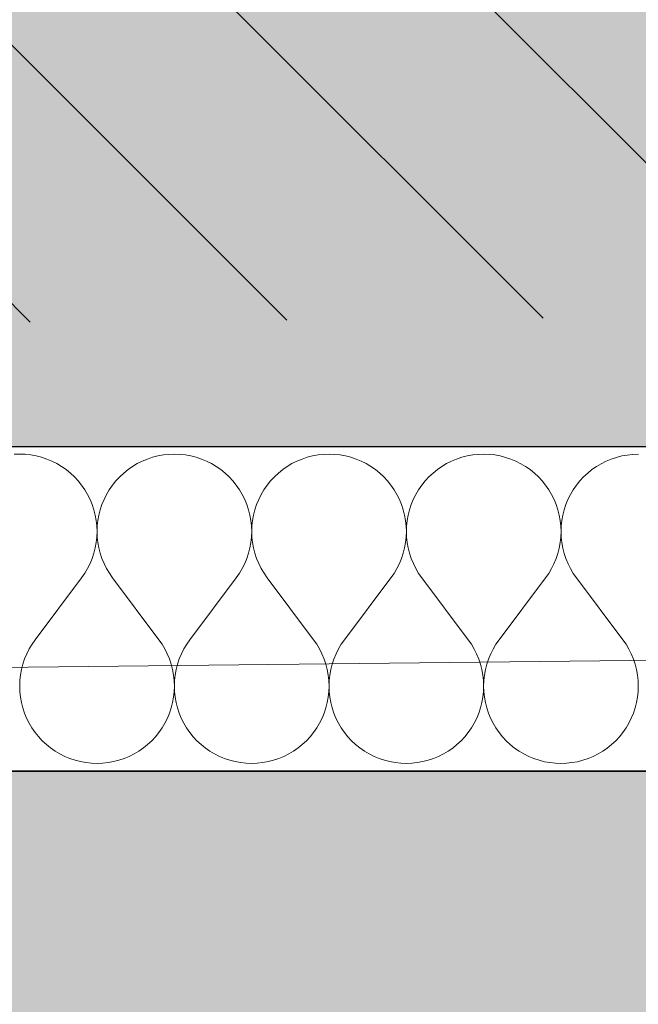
# Model space of a CAD drawing. Header units: millimetres. Extents: x -40276 to 214973, y -147941 to 35228.
# Tile 167 of 256: x -1371 to -1067, y 75 to 560. Entities that reach past the tile are written whole.
import ezdxf

# ---------------------------------------------------------------- set-up
doc = ezdxf.new("R2010")
doc.units = ezdxf.units.MM
doc.header["$MEASUREMENT"] = 0
doc.linetypes.add('Wipeout_Contour', pattern=[1000, 0, -1000])
for name, color, linetype in [('1._POHLED ZÁPADNÍ_2_0_plochy', 7, 'Continuous'), ('1._POHLED ZÁPADNÍ_2_2D prvky - obecné', 7, 'Continuous'), ('1._POHLED ZÁPADNÍ_2_akustické prvky', 7, 'Continuous'), ('1._POHLED ZÁPADNÍ_2_BT_ortho', 7, 'Continuous'), ('1._POHLED ZÁPADNÍ_2_Nové_Výplně – Řezové', 7, 'Continuous'), ('1._POHLED ZÁPADNÍ_2_Výplně – Řezové', 7, 'Continuous')]:
    doc.layers.add(name, color=color, linetype=linetype)

# ---------------------------------------------------------------- blocks, each defined once
blk = doc.blocks.new('*X11', base_point=(-42174.69, -26223.67))
at = {"layer": '1._POHLED ZÁPADNÍ_2_Nové_Výplně – Řezové', "color": 21, "linetype": 'Continuous', "lineweight": 20, "true_color": 0xffaaaa}
for p, q in [((-1371.38, 346.32), (-1374.09, 346.23)), ((-1368.66, 346.23), (-1371.38, 346.32)), ((-1365.95, 345.94), (-1368.66, 346.23)), ((-1363.27, 345.45), (-1365.95, 345.94)), ((-1360.64, 344.78), (-1363.27, 345.45)), ((-1358.06, 343.92), (-1360.64, 344.78)), ((-1305.92, 344.77), (-1308.5, 343.91)), ((-1303.29, 345.44), (-1305.92, 344.77)), ((-1300.61, 345.93), (-1303.29, 345.44)), ((-1297.9, 346.22), (-1300.61, 345.93)), ((-1295.18, 346.31), (-1297.9, 346.22)), ((-1292.47, 346.21), (-1295.18, 346.31)), ((-1289.76, 345.92), (-1292.47, 346.21)), ((-1287.08, 345.44), (-1289.76, 345.92)), ((-1284.45, 344.77), (-1287.08, 345.44)), ((-1281.87, 343.91), (-1284.45, 344.77)), ((-1229.73, 344.76), (-1232.31, 343.9)), ((-1227.1, 345.43), (-1229.73, 344.76)), ((-1224.42, 345.91), (-1227.1, 345.43)), ((-1221.71, 346.2), (-1224.42, 345.91)), ((-1218.99, 346.3), (-1221.71, 346.2)), ((-1216.28, 346.2), (-1218.99, 346.3)), ((-1213.57, 345.91), (-1216.28, 346.2)), ((-1210.89, 345.43), (-1213.57, 345.91)), ((-1208.26, 344.75), (-1210.89, 345.43)), ((-1205.68, 343.89), (-1208.26, 344.75)), ((-1153.54, 344.75), (-1156.12, 343.89)), ((-1150.91, 345.42), (-1153.54, 344.75)), ((-1148.23, 345.9), (-1150.91, 345.42)), ((-1145.52, 346.19), (-1148.23, 345.9)), ((-1142.8, 346.29), (-1145.52, 346.19)), ((-1140.09, 346.19), (-1142.8, 346.29)), ((-1137.38, 345.9), (-1140.09, 346.19)), ((-1134.7, 345.42), (-1137.38, 345.9)), ((-1132.07, 344.74), (-1134.7, 345.42)), ((-1129.49, 343.88), (-1132.07, 344.74)), ((-1077.35, 344.73), (-1079.93, 343.88)), ((-1074.71, 345.41), (-1077.35, 344.73)), ((-1072.04, 345.89), (-1074.71, 345.41)), ((-1069.33, 346.18), (-1072.04, 345.89)), ((-1066.61, 346.28), (-1069.33, 346.18)), ((-1355.54, 342.88), (-1358.06, 343.92)), ((-1353.11, 341.66), (-1355.54, 342.88)), ((-1350.77, 340.27), (-1353.11, 341.66)), ((-1348.54, 338.72), (-1350.77, 340.27)), ((-1315.79, 340.26), (-1318.02, 338.71)), ((-1313.45, 341.65), (-1315.79, 340.26)), ((-1311.02, 342.87), (-1313.45, 341.65)), ((-1308.5, 343.91), (-1311.02, 342.87)), ((-1279.35, 342.86), (-1281.87, 343.91)), ((-1276.92, 341.65), (-1279.35, 342.86)), ((-1274.58, 340.26), (-1276.92, 341.65)), ((-1272.35, 338.7), (-1274.58, 340.26)), ((-1239.6, 340.25), (-1241.83, 338.7)), ((-1237.26, 341.64), (-1239.6, 340.25)), ((-1234.83, 342.86), (-1237.26, 341.64)), ((-1232.31, 343.9), (-1234.83, 342.86)), ((-1203.16, 342.85), (-1205.68, 343.89)), ((-1200.73, 341.63), (-1203.16, 342.85)), ((-1198.39, 340.25), (-1200.73, 341.63)), ((-1196.16, 338.69), (-1198.39, 340.25)), ((-1163.41, 340.24), (-1165.64, 338.69)), ((-1161.07, 341.63), (-1163.41, 340.24)), ((-1158.64, 342.85), (-1161.07, 341.63)), ((-1156.12, 343.89), (-1158.64, 342.85)), ((-1126.97, 342.84), (-1129.49, 343.88)), ((-1124.54, 341.62), (-1126.97, 342.84)), ((-1122.2, 340.23), (-1124.54, 341.62)), ((-1119.97, 338.68), (-1122.2, 340.23)), ((-1087.22, 340.23), (-1089.45, 338.68)), ((-1084.88, 341.62), (-1087.22, 340.23)), ((-1082.45, 342.83), (-1084.88, 341.62)), ((-1079.93, 343.88), (-1082.45, 342.83)), ((-1346.42, 337.01), (-1348.54, 338.72)), ((-1344.43, 335.15), (-1346.42, 337.01)), ((-1342.58, 333.16), (-1344.43, 335.15)), ((-1322.13, 335.15), (-1323.99, 333.16)), ((-1320.14, 337), (-1322.13, 335.15)), ((-1318.02, 338.71), (-1320.14, 337)), ((-1270.23, 337), (-1272.35, 338.7)), ((-1268.24, 335.14), (-1270.23, 337)), ((-1266.39, 333.15), (-1268.24, 335.14)), ((-1245.94, 335.14), (-1247.8, 333.15)), ((-1243.95, 336.99), (-1245.94, 335.14)), ((-1241.83, 338.7), (-1243.95, 336.99)), ((-1194.04, 336.98), (-1196.16, 338.69)), ((-1192.05, 335.13), (-1194.04, 336.98)), ((-1190.2, 333.14), (-1192.05, 335.13)), ((-1169.75, 335.13), (-1171.61, 333.14)), ((-1167.76, 336.98), (-1169.75, 335.13)), ((-1165.64, 338.69), (-1167.76, 336.98)), ((-1117.85, 336.97), (-1119.97, 338.68)), ((-1115.86, 335.12), (-1117.85, 336.97)), ((-1114.01, 333.13), (-1115.86, 335.12)), ((-1093.56, 335.11), (-1095.41, 333.12)), ((-1091.57, 336.97), (-1093.56, 335.11)), ((-1089.45, 338.68), (-1091.57, 336.97)), ((-1340.87, 331.04), (-1342.58, 333.16)), ((-1339.32, 328.81), (-1340.87, 331.04)), ((-1325.69, 331.04), (-1327.24, 328.8)), ((-1323.99, 333.16), (-1325.69, 331.04)), ((-1264.68, 331.03), (-1266.39, 333.15)), ((-1263.13, 328.8), (-1264.68, 331.03)), ((-1249.5, 331.03), (-1251.05, 328.79)), ((-1247.8, 333.15), (-1249.5, 331.03)), ((-1188.49, 331.02), (-1190.2, 333.14)), ((-1186.94, 328.78), (-1188.49, 331.02)), ((-1173.31, 331.02), (-1174.86, 328.78)), ((-1171.61, 333.14), (-1173.31, 331.02)), ((-1112.3, 331.01), (-1114.01, 333.13)), ((-1110.75, 328.77), (-1112.3, 331.01)), ((-1097.12, 331), (-1098.67, 328.77)), ((-1095.41, 333.12), (-1097.12, 331)), ((-1337.94, 326.47), (-1339.32, 328.81)), ((-1336.72, 324.03), (-1337.94, 326.47)), ((-1328.63, 326.46), (-1329.85, 324.03)), ((-1327.24, 328.8), (-1328.63, 326.46)), ((-1261.74, 326.45), (-1263.13, 328.8)), ((-1260.53, 324.02), (-1261.74, 326.45)), ((-1252.44, 326.45), (-1253.66, 324.02)), ((-1251.05, 328.79), (-1252.44, 326.45)), ((-1185.55, 326.44), (-1186.94, 328.78)), ((-1184.34, 324.01), (-1185.55, 326.44)), ((-1176.25, 326.44), (-1177.47, 324.01)), ((-1174.86, 328.78), (-1176.25, 326.44)), ((-1109.36, 326.43), (-1110.75, 328.77)), ((-1108.15, 324), (-1109.36, 326.43)), ((-1100.06, 326.43), (-1101.28, 324)), ((-1098.67, 328.77), (-1100.06, 326.43)), ((-1335.68, 321.52), (-1336.72, 324.03)), ((-1334.82, 318.94), (-1335.68, 321.52)), ((-1330.89, 321.52), (-1331.75, 318.94)), ((-1329.85, 324.03), (-1330.89, 321.52)), ((-1259.49, 321.51), (-1260.53, 324.02)), ((-1258.63, 318.93), (-1259.49, 321.51)), ((-1254.7, 321.51), (-1255.56, 318.92)), ((-1253.66, 324.02), (-1254.7, 321.51)), ((-1183.3, 321.5), (-1184.34, 324.01)), ((-1182.44, 318.91), (-1183.3, 321.5)), ((-1178.51, 321.49), (-1179.37, 318.91)), ((-1177.47, 324.01), (-1178.51, 321.49)), ((-1107.11, 321.48), (-1108.15, 324)), ((-1106.25, 318.9), (-1107.11, 321.48)), ((-1102.32, 321.48), (-1103.18, 318.9)), ((-1101.28, 324), (-1102.32, 321.48)), ((-1334.15, 316.3), (-1334.82, 318.94)), ((-1333.67, 313.62), (-1334.15, 316.3)), ((-1332.42, 316.3), (-1332.9, 313.62)), ((-1331.75, 318.94), (-1332.42, 316.3)), ((-1257.96, 316.29), (-1258.63, 318.93)), ((-1257.48, 313.61), (-1257.96, 316.29)), ((-1256.23, 316.29), (-1256.71, 313.61)), ((-1255.56, 318.92), (-1256.23, 316.29)), ((-1181.77, 316.28), (-1182.44, 318.91)), ((-1181.29, 313.6), (-1181.77, 316.28)), ((-1180.04, 316.28), (-1180.52, 313.6)), ((-1179.37, 318.91), (-1180.04, 316.28)), ((-1105.58, 316.27), (-1106.25, 318.9)), ((-1105.1, 313.59), (-1105.58, 316.27)), ((-1103.85, 316.26), (-1104.33, 313.59)), ((-1103.18, 318.9), (-1103.85, 316.26)), ((-1333.38, 310.92), (-1333.67, 313.62)), ((-1333.29, 308.2), (-1333.38, 310.92)), ((-1333.19, 310.92), (-1333.29, 308.2)), ((-1332.9, 313.62), (-1333.19, 310.92)), ((-1257.19, 310.91), (-1257.48, 313.61)), ((-1257.1, 308.19), (-1257.19, 310.91)), ((-1257, 310.91), (-1257.1, 308.19)), ((-1256.71, 313.61), (-1257, 310.91)), ((-1181, 310.89), (-1181.29, 313.6)), ((-1180.91, 308.18), (-1181, 310.89)), ((-1180.81, 310.89), (-1180.91, 308.18)), ((-1180.52, 313.6), (-1180.81, 310.89)), ((-1104.81, 310.88), (-1105.1, 313.59)), ((-1104.71, 308.16), (-1104.81, 310.88)), ((-1104.62, 310.88), (-1104.71, 308.16)), ((-1104.33, 313.59), (-1104.62, 310.88)), ((-1333.39, 305.48), (-1333.29, 308.2)), ((-1333.29, 308.2), (-1333.19, 305.48)), ((-1257.19, 305.47), (-1257.1, 308.19)), ((-1257.1, 308.19), (-1257, 305.47)), ((-1181, 305.46), (-1180.91, 308.18)), ((-1180.91, 308.18), (-1180.81, 305.46)), ((-1104.81, 305.44), (-1104.71, 308.16)), ((-1104.71, 308.16), (-1104.62, 305.44)), ((-1334.16, 300.1), (-1333.68, 302.78)), ((-1333.68, 302.78), (-1333.39, 305.48)), ((-1333.19, 305.48), (-1332.9, 302.78)), ((-1332.9, 302.78), (-1332.41, 300.1)), ((-1257.97, 300.09), (-1257.49, 302.76)), ((-1257.49, 302.76), (-1257.19, 305.47)), ((-1257, 305.47), (-1256.7, 302.76)), ((-1256.7, 302.76), (-1256.22, 300.09)), ((-1181.78, 300.07), (-1181.3, 302.75)), ((-1181.3, 302.75), (-1181, 305.46)), ((-1180.81, 305.46), (-1180.51, 302.75)), ((-1180.51, 302.75), (-1180.03, 300.07)), ((-1105.59, 300.06), (-1105.11, 302.74)), ((-1105.11, 302.74), (-1104.81, 305.44)), ((-1104.62, 305.44), (-1104.32, 302.74)), ((-1104.32, 302.74), (-1103.84, 300.06)), ((-1335.7, 294.88), (-1334.84, 297.46)), ((-1334.84, 297.46), (-1334.16, 300.1)), ((-1332.41, 300.1), (-1331.74, 297.46)), ((-1331.74, 297.46), (-1330.88, 294.88)), ((-1259.51, 294.87), (-1258.65, 297.45)), ((-1258.65, 297.45), (-1257.97, 300.09)), ((-1256.22, 300.09), (-1255.55, 297.45)), ((-1255.55, 297.45), (-1254.69, 294.87)), ((-1183.32, 294.86), (-1182.46, 297.44)), ((-1182.46, 297.44), (-1181.78, 300.07)), ((-1180.03, 300.07), (-1179.36, 297.44)), ((-1179.36, 297.44), (-1178.49, 294.86)), ((-1107.13, 294.85), (-1106.27, 297.43)), ((-1106.27, 297.43), (-1105.59, 300.06)), ((-1103.84, 300.06), (-1103.16, 297.43)), ((-1103.16, 297.43), (-1102.3, 294.85)), ((-1337.96, 289.94), (-1336.74, 292.37)), ((-1336.74, 292.37), (-1335.7, 294.88)), ((-1330.88, 294.88), (-1329.83, 292.37)), ((-1329.83, 292.37), (-1328.61, 289.94)), ((-1261.77, 289.93), (-1260.55, 292.36)), ((-1260.55, 292.36), (-1259.51, 294.87)), ((-1254.69, 294.87), (-1253.64, 292.36)), ((-1253.64, 292.36), (-1252.42, 289.93)), ((-1185.58, 289.92), (-1184.36, 292.35)), ((-1184.36, 292.35), (-1183.32, 294.86)), ((-1178.49, 294.86), (-1177.45, 292.35)), ((-1177.45, 292.35), (-1176.23, 289.91)), ((-1109.39, 289.9), (-1108.17, 292.33)), ((-1108.17, 292.33), (-1107.13, 294.85)), ((-1102.3, 294.85), (-1101.26, 292.33)), ((-1101.26, 292.33), (-1100.04, 289.9)), ((-1340.91, 285.37), (-1339.35, 287.6)), ((-1339.35, 287.6), (-1337.96, 289.94)), ((-1328.61, 289.94), (-1327.22, 287.6)), ((-1327.22, 287.6), (-1325.67, 285.36)), ((-1264.72, 285.36), (-1263.16, 287.59)), ((-1263.16, 287.59), (-1261.77, 289.93)), ((-1252.42, 289.93), (-1251.03, 287.59)), ((-1251.03, 287.59), (-1249.48, 285.35)), ((-1188.53, 285.34), (-1186.97, 287.58)), ((-1186.97, 287.58), (-1185.58, 289.92)), ((-1176.23, 289.91), (-1174.84, 287.57)), ((-1174.84, 287.57), (-1173.29, 285.34)), ((-1112.34, 285.33), (-1110.78, 287.57)), ((-1110.78, 287.57), (-1109.39, 289.9)), ((-1100.04, 289.9), (-1098.65, 287.56)), ((-1098.65, 287.56), (-1097.1, 285.33)), ((-1363.77, 254.89), (-1340.91, 285.37)), ((-1302.82, 254.89), (-1325.67, 285.36)), ((-1287.58, 254.88), (-1264.72, 285.36)), ((-1226.63, 254.87), (-1249.48, 285.35)), ((-1211.39, 254.87), (-1188.53, 285.34)), ((-1150.44, 254.86), (-1173.29, 285.34)), ((-1135.2, 254.86), (-1112.34, 285.33)), ((-1074.25, 254.85), (-1097.1, 285.33)), ((-1365.32, 252.66), (-1366.71, 250.32)), ((-1363.77, 254.89), (-1365.32, 252.66)), ((-1301.26, 252.65), (-1302.82, 254.89)), ((-1299.87, 250.31), (-1301.26, 252.65)), ((-1289.13, 252.65), (-1290.52, 250.31)), ((-1287.58, 254.88), (-1289.13, 252.65)), ((-1225.07, 252.64), (-1226.63, 254.87)), ((-1223.68, 250.3), (-1225.07, 252.64)), ((-1212.94, 252.64), (-1214.33, 250.3)), ((-1211.39, 254.87), (-1212.94, 252.64)), ((-1148.88, 252.63), (-1150.44, 254.86)), ((-1147.49, 250.29), (-1148.88, 252.63)), ((-1136.75, 252.63), (-1138.14, 250.29)), ((-1135.2, 254.86), (-1136.75, 252.63)), ((-1072.69, 252.62), (-1074.25, 254.85)), ((-1071.3, 250.28), (-1072.69, 252.62)), ((-1367.93, 247.89), (-1368.98, 245.38)), ((-1366.71, 250.32), (-1367.93, 247.89)), ((-1298.66, 247.88), (-1299.87, 250.31)), ((-1297.61, 245.37), (-1298.66, 247.88)), ((-1291.74, 247.88), (-1292.79, 245.37)), ((-1290.52, 250.31), (-1291.74, 247.88)), ((-1222.47, 247.87), (-1223.68, 250.3)), ((-1221.42, 245.36), (-1222.47, 247.87)), ((-1215.55, 247.87), (-1216.6, 245.36)), ((-1214.33, 250.3), (-1215.55, 247.87)), ((-1146.27, 247.86), (-1147.49, 250.29)), ((-1145.23, 245.34), (-1146.27, 247.86)), ((-1139.36, 247.86), (-1140.41, 245.34)), ((-1138.14, 250.29), (-1139.36, 247.86)), ((-1070.08, 247.85), (-1071.3, 250.28)), ((-1069.04, 245.33), (-1070.08, 247.85)), ((-1369.84, 242.8), (-1370.52, 240.16)), ((-1368.98, 245.38), (-1369.84, 242.8)), ((-1296.75, 242.79), (-1297.61, 245.37)), ((-1296.08, 240.15), (-1296.75, 242.79)), ((-1293.65, 242.79), (-1294.32, 240.15)), ((-1292.79, 245.37), (-1293.65, 242.79)), ((-1220.56, 242.78), (-1221.42, 245.36)), ((-1219.89, 240.14), (-1220.56, 242.78)), ((-1217.46, 242.78), (-1218.13, 240.14)), ((-1216.6, 245.36), (-1217.46, 242.78)), ((-1144.37, 242.76), (-1145.23, 245.34)), ((-1143.7, 240.13), (-1144.37, 242.76)), ((-1141.27, 242.76), (-1141.94, 240.13)), ((-1140.41, 245.34), (-1141.27, 242.76)), ((-1068.18, 242.75), (-1069.04, 245.33)), ((-1067.51, 240.12), (-1068.18, 242.75)), ((-1370.52, 240.16), (-1371, 237.49)), ((-1295.59, 237.47), (-1296.08, 240.15)), ((-1294.32, 240.15), (-1294.81, 237.47)), ((-1219.4, 237.46), (-1219.89, 240.14)), ((-1218.13, 240.14), (-1218.62, 237.46)), ((-1143.21, 237.45), (-1143.7, 240.13)), ((-1141.94, 240.13), (-1142.43, 237.45)), ((-1067.02, 237.44), (-1067.51, 240.12)), ((-1371.29, 234.78), (-1371.39, 232.06)), ((-1371, 237.49), (-1371.29, 234.78)), ((-1295.3, 234.77), (-1295.59, 237.47)), ((-1295.2, 232.05), (-1295.3, 234.77)), ((-1295.1, 234.77), (-1295.2, 232.05)), ((-1294.81, 237.47), (-1295.1, 234.77)), ((-1219.11, 234.76), (-1219.4, 237.46)), ((-1219.01, 232.04), (-1219.11, 234.76)), ((-1218.91, 234.76), (-1219.01, 232.04)), ((-1218.62, 237.46), (-1218.91, 234.76)), ((-1142.92, 234.75), (-1143.21, 237.45)), ((-1142.82, 232.03), (-1142.92, 234.75)), ((-1142.72, 234.75), (-1142.82, 232.03)), ((-1142.43, 237.45), (-1142.72, 234.75)), ((-1066.73, 234.73), (-1067.02, 237.44)), ((-1066.63, 232.02), (-1066.73, 234.73)), ((-1371.39, 232.06), (-1371.3, 229.34)), ((-1371.3, 229.34), (-1371.01, 226.64)), ((-1295.59, 226.63), (-1295.3, 229.33)), ((-1295.3, 229.33), (-1295.2, 232.05)), ((-1295.2, 232.05), (-1295.11, 229.33)), ((-1295.11, 229.33), (-1294.82, 226.63)), ((-1219.4, 226.62), (-1219.11, 229.32)), ((-1219.11, 229.32), (-1219.01, 232.04)), ((-1219.01, 232.04), (-1218.92, 229.32)), ((-1218.92, 229.32), (-1218.63, 226.62)), ((-1143.21, 226.6), (-1142.92, 229.31)), ((-1142.92, 229.31), (-1142.82, 232.03)), ((-1142.82, 232.03), (-1142.73, 229.31)), ((-1142.73, 229.31), (-1142.44, 226.6)), ((-1067.02, 226.59), (-1066.73, 229.3)), ((-1066.73, 229.3), (-1066.63, 232.02)), ((-1371.01, 226.64), (-1370.53, 223.96)), ((-1370.53, 223.96), (-1369.86, 221.32)), ((-1296.74, 221.31), (-1296.07, 223.95)), ((-1296.07, 223.95), (-1295.59, 226.63)), ((-1294.82, 226.63), (-1294.34, 223.95)), ((-1294.34, 223.95), (-1293.67, 221.31)), ((-1220.55, 221.3), (-1219.88, 223.94)), ((-1219.88, 223.94), (-1219.4, 226.62)), ((-1218.63, 226.62), (-1218.15, 223.94)), ((-1218.15, 223.94), (-1217.48, 221.3)), ((-1144.36, 221.29), (-1143.69, 223.93)), ((-1143.69, 223.93), (-1143.21, 226.6)), ((-1142.44, 226.6), (-1141.96, 223.93)), ((-1141.96, 223.93), (-1141.29, 221.29)), ((-1068.17, 221.28), (-1067.5, 223.91)), ((-1067.5, 223.91), (-1067.02, 226.59)), ((-1369.86, 221.32), (-1369, 218.74)), ((-1369, 218.74), (-1367.96, 216.23)), ((-1298.64, 216.22), (-1297.6, 218.73)), ((-1297.6, 218.73), (-1296.74, 221.31)), ((-1293.67, 221.31), (-1292.81, 218.73)), ((-1292.81, 218.73), (-1291.77, 216.22)), ((-1222.45, 216.21), (-1221.41, 218.72)), ((-1221.41, 218.72), (-1220.55, 221.3)), ((-1217.48, 221.3), (-1216.62, 218.72)), ((-1216.62, 218.72), (-1215.58, 216.21)), ((-1146.26, 216.19), (-1145.22, 218.71)), ((-1145.22, 218.71), (-1144.36, 221.29)), ((-1141.29, 221.29), (-1140.43, 218.71)), ((-1140.43, 218.71), (-1139.39, 216.19)), ((-1070.07, 216.18), (-1069.03, 218.7)), ((-1069.03, 218.7), (-1068.17, 221.28)), ((-1367.96, 216.23), (-1366.74, 213.8)), ((-1366.74, 213.8), (-1365.36, 211.45)), ((-1301.24, 211.44), (-1299.86, 213.78)), ((-1299.86, 213.78), (-1298.64, 216.22)), ((-1291.77, 216.22), (-1290.55, 213.78)), ((-1290.55, 213.78), (-1289.17, 211.44)), ((-1225.05, 211.43), (-1223.67, 213.77)), ((-1223.67, 213.77), (-1222.45, 216.21)), ((-1215.58, 216.21), (-1214.36, 213.77)), ((-1214.36, 213.77), (-1212.98, 211.43)), ((-1148.86, 211.42), (-1147.48, 213.76)), ((-1147.48, 213.76), (-1146.26, 216.19)), ((-1139.39, 216.19), (-1138.17, 213.76)), ((-1138.17, 213.76), (-1136.79, 211.42)), ((-1072.67, 211.41), (-1071.29, 213.75)), ((-1071.29, 213.75), (-1070.07, 216.18)), ((-1365.36, 211.45), (-1363.81, 209.22)), ((-1363.81, 209.22), (-1362.1, 207.1)), ((-1304.5, 207.09), (-1302.8, 209.21)), ((-1302.8, 209.21), (-1301.24, 211.44)), ((-1289.17, 211.44), (-1287.62, 209.21)), ((-1287.62, 209.21), (-1285.91, 207.09)), ((-1228.31, 207.08), (-1226.61, 209.2)), ((-1226.61, 209.2), (-1225.05, 211.43)), ((-1212.98, 211.43), (-1211.43, 209.2)), ((-1211.43, 209.2), (-1209.72, 207.08)), ((-1152.12, 207.07), (-1150.41, 209.19)), ((-1150.41, 209.19), (-1148.86, 211.42)), ((-1136.79, 211.42), (-1135.24, 209.18)), ((-1135.24, 209.18), (-1133.53, 207.06)), ((-1075.93, 207.06), (-1074.22, 209.17)), ((-1074.22, 209.17), (-1072.67, 211.41)), ((-1362.1, 207.1), (-1360.25, 205.11)), ((-1360.25, 205.11), (-1358.26, 203.25)), ((-1308.35, 203.25), (-1306.36, 205.1)), ((-1306.36, 205.1), (-1304.5, 207.09)), ((-1285.91, 207.09), (-1284.06, 205.1)), ((-1284.06, 205.1), (-1282.07, 203.24)), ((-1232.16, 203.23), (-1230.17, 205.09)), ((-1230.17, 205.09), (-1228.31, 207.08)), ((-1209.72, 207.08), (-1207.87, 205.08)), ((-1207.87, 205.08), (-1205.88, 203.23)), ((-1155.97, 203.22), (-1153.97, 205.08)), ((-1153.97, 205.08), (-1152.12, 207.07)), ((-1133.53, 207.06), (-1131.68, 205.07)), ((-1131.68, 205.07), (-1129.69, 203.22)), ((-1079.78, 203.21), (-1077.78, 205.06)), ((-1077.78, 205.06), (-1075.93, 207.06)), ((-1358.26, 203.25), (-1356.14, 201.55)), ((-1356.14, 201.55), (-1353.91, 199.99)), ((-1353.91, 199.99), (-1351.57, 198.6)), ((-1315.04, 198.6), (-1312.7, 199.99)), ((-1312.7, 199.99), (-1310.46, 201.54)), ((-1310.46, 201.54), (-1308.35, 203.25)), ((-1282.07, 203.24), (-1279.95, 201.53)), ((-1279.95, 201.53), (-1277.72, 199.98)), ((-1277.72, 199.98), (-1275.38, 198.59)), ((-1238.85, 198.59), (-1236.51, 199.97)), ((-1236.51, 199.97), (-1234.27, 201.53)), ((-1234.27, 201.53), (-1232.16, 203.23)), ((-1205.88, 203.23), (-1203.76, 201.52)), ((-1203.76, 201.52), (-1201.52, 199.97)), ((-1201.52, 199.97), (-1199.19, 198.58)), ((-1162.66, 198.57), (-1160.32, 199.96)), ((-1160.32, 199.96), (-1158.08, 201.51)), ((-1158.08, 201.51), (-1155.97, 203.22)), ((-1129.69, 203.22), (-1127.57, 201.51)), ((-1127.57, 201.51), (-1125.33, 199.96)), ((-1125.33, 199.96), (-1123, 198.57)), ((-1086.47, 198.56), (-1084.13, 199.95)), ((-1084.13, 199.95), (-1081.89, 201.5)), ((-1081.89, 201.5), (-1079.78, 203.21)), ((-1351.57, 198.6), (-1349.13, 197.39)), ((-1349.13, 197.39), (-1346.62, 196.34)), ((-1346.62, 196.34), (-1344.04, 195.48)), ((-1344.04, 195.48), (-1341.4, 194.81)), ((-1341.4, 194.81), (-1338.73, 194.33)), ((-1338.73, 194.33), (-1336.02, 194.03)), ((-1330.58, 194.03), (-1327.88, 194.32)), ((-1327.88, 194.32), (-1325.2, 194.81)), ((-1325.2, 194.81), (-1322.57, 195.48)), ((-1322.57, 195.48), (-1319.99, 196.34)), ((-1319.99, 196.34), (-1317.47, 197.38)), ((-1317.47, 197.38), (-1315.04, 198.6)), ((-1275.38, 198.59), (-1272.94, 197.37)), ((-1272.94, 197.37), (-1270.43, 196.33)), ((-1270.43, 196.33), (-1267.85, 195.47)), ((-1267.85, 195.47), (-1265.21, 194.8)), ((-1265.21, 194.8), (-1262.54, 194.31)), ((-1262.54, 194.31), (-1259.83, 194.02)), ((-1254.39, 194.02), (-1251.69, 194.31)), ((-1251.69, 194.31), (-1249.01, 194.8)), ((-1249.01, 194.8), (-1246.38, 195.47)), ((-1246.38, 195.47), (-1243.79, 196.33)), ((-1243.79, 196.33), (-1241.28, 197.37)), ((-1241.28, 197.37), (-1238.85, 198.59)), ((-1199.19, 198.58), (-1196.75, 197.36)), ((-1196.75, 197.36), (-1194.24, 196.32)), ((-1194.24, 196.32), (-1191.66, 195.46)), ((-1191.66, 195.46), (-1189.02, 194.79)), ((-1189.02, 194.79), (-1186.35, 194.3)), ((-1186.35, 194.3), (-1183.64, 194.01)), ((-1178.2, 194.01), (-1175.5, 194.3)), ((-1175.5, 194.3), (-1172.82, 194.78)), ((-1172.82, 194.78), (-1170.19, 195.46)), ((-1170.19, 195.46), (-1167.6, 196.32)), ((-1167.6, 196.32), (-1165.09, 197.36)), ((-1165.09, 197.36), (-1162.66, 198.57)), ((-1123, 198.57), (-1120.56, 197.35)), ((-1120.56, 197.35), (-1118.05, 196.31)), ((-1118.05, 196.31), (-1115.47, 195.45)), ((-1115.47, 195.45), (-1112.83, 194.77)), ((-1112.83, 194.77), (-1110.16, 194.29)), ((-1110.16, 194.29), (-1107.45, 194)), ((-1102.01, 194), (-1099.31, 194.29)), ((-1099.31, 194.29), (-1096.63, 194.77)), ((-1096.63, 194.77), (-1093.99, 195.44)), ((-1093.99, 195.44), (-1091.41, 196.3)), ((-1091.41, 196.3), (-1088.9, 197.35)), ((-1088.9, 197.35), (-1086.47, 198.56)), ((-1336.02, 194.03), (-1333.3, 193.94)), ((-1333.3, 193.94), (-1330.58, 194.03)), ((-1259.83, 194.02), (-1257.11, 193.93)), ((-1257.11, 193.93), (-1254.39, 194.02)), ((-1183.64, 194.01), (-1180.92, 193.91)), ((-1180.92, 193.91), (-1178.2, 194.01)), ((-1107.45, 194), (-1104.73, 193.9)), ((-1104.73, 193.9), (-1102.01, 194))]:
    blk.add_line(p, q, dxfattribs=at)

msp = doc.modelspace()

# ---------------------------------------------------------------- hatches: boundary and pattern name
at = {"layer": '1._POHLED ZÁPADNÍ_2_0_plochy', "linetype": 'Continuous', "lineweight": 0, "true_color": 0x725616}
msp.add_hatch(color=46, dxfattribs=at).paths.add_polyline_path([(-40276.11, 380.05), (-40276.11, -1043.68), (-26430.13, -1753.82), (-207.83, -1407.24, 0.378179), (2221.6, 744.43), (1454.58, 22244.44), (546.81, 28172.03), (-1346.6, 35227.52), (-3442.11, 35227.52), (-1029.19, 25664.88), (-238.38, 17796.01), (-239.22, 14109.25), (861.41, 14093.65), (783.04, 8563.06), (-240.47, 8577.57), (-242.36, 270.44), (-4572.17, 250.22), (-4572.63, 350.63), (-5872.68, 344.56), (-5872.22, 244.16), (-7761.04, 235.34), (-7759.92, 351.1), (-8809.82, 361.27), (-8811.09, 230.44), (-11400.33, 218.35), (-11400.37, 351.08), (-12450.37, 350.77), (-12450.33, 213.45), (-13471.16, 208.68), (-13473.3, 368.51), (-14863.29, 349.89), (-14861.31, 202.19), (-20482.16, 175.95), (-20484.75, 349.86), (-26651.76, 257.8), (-26680.1, 83.42), (-26744.58, -483.48), (-39549.98, 311.19)])
at = {"layer": '1._POHLED ZÁPADNÍ_2_0_plochy', "linetype": 'Continuous', "lineweight": 20, "true_color": 0xffaaaa}
h = msp.add_hatch(dxfattribs=at)
h.set_pattern_fill('Izolační_tvárnice_0002', color=21, style=0, pattern_type=2)
h.set_pattern_definition([(315, (-10360.18, 9405.31), (63.6396, 63.6396), [])])
h.paths.add_polyline_path([(-10906.33, 18690.21), (-10970.68, 9084.15), (-20311.44, 10009.93), (-20479.41, 269.75), (-242.33, 419.76), (-238.38, 17796.01)])
at = {"layer": '1._POHLED ZÁPADNÍ_2_Výplně – Řezové', "linetype": 'Continuous', "lineweight": 13}
for points in [[(-1711.93, 350.19), (-1191.69, 350.11), (-1191.69, 1050.44), (-1711.82, 1050.44)], [(-1191.69, 350.11), (-321.69, 349.98), (-1038.53, 1050.44), (-1191.69, 1050.44)]]:
    msp.add_hatch(color=254, dxfattribs=at).paths.add_polyline_path(points)

# ---------------------------------------------------------------- linework, layer by layer
at = {"layer": '1._POHLED ZÁPADNÍ_2_0_plochy', "color": 7, "linetype": 'Continuous', "lineweight": 13, "flags": 128}
msp.add_lwpolyline([(-1029.19, 25664.88), (-238.38, 17796.01), (-239.22, 14109.25), (861.41, 14093.65), (783.04, 8563.06), (-240.47, 8577.57), (-242.36, 270.44), (-4572.17, 250.22), (-4572.63, 350.63), (-5872.68, 344.56), (-5872.22, 244.16), (-7761.04, 235.34), (-7759.92, 351.1), (-8809.82, 361.27), (-8811.09, 230.44), (-11400.33, 218.35)], dxfattribs=at)

# ---------------------------------------------------------------- next in the draw order: wipeouts: each hides what was drawn before it
at = {"color": 254, "linetype": 'Wipeout_Contour', "lineweight": 0, "ltscale": 5941.464106}
msp.add_wipeout([(-1711.93, 340.19), (-1711.95, 190.19), (-162.67, 189.95), (-322.65, 349.97), (-1711.93, 350.19)], dxfattribs=at).dxf.layer = '1._POHLED ZÁPADNÍ_2_Nové_Výplně – Řezové'

# ---------------------------------------------------------------- next in the draw order: linework, layer by layer
at = {"layer": '1._POHLED ZÁPADNÍ_2_2D prvky - obecné', "color": 7, "linetype": 'Continuous', "lineweight": 25}
msp.add_line((-1711.93, 350.19), (-322.65, 349.97), dxfattribs=at)
at = {"layer": '1._POHLED ZÁPADNÍ_2_akustické prvky', "color": 1, "linetype": 'Continuous', "lineweight": 35}
msp.add_line((-162.67, 189.95), (-1711.95, 190.19), dxfattribs=at)
at = {"layer": '1._POHLED ZÁPADNÍ_2_BT_ortho', "color": 142, "linetype": 'Continuous', "lineweight": 20, "true_color": 0x0080c0, "flags": 128}
msp.add_lwpolyline([(-244.37, 253.56), (-15793.08, 84.22)], dxfattribs=at)

# ---------------------------------------------------------------- next in the draw order: block references
at = {"layer": '1._POHLED ZÁPADNÍ_2_0_plochy', "color": 9, "linetype": 'Continuous', "lineweight": 13}
msp.add_blockref('*X11', (-42174.69, -26223.67), dxfattribs=at)

doc.saveas('drawing.dxf')
